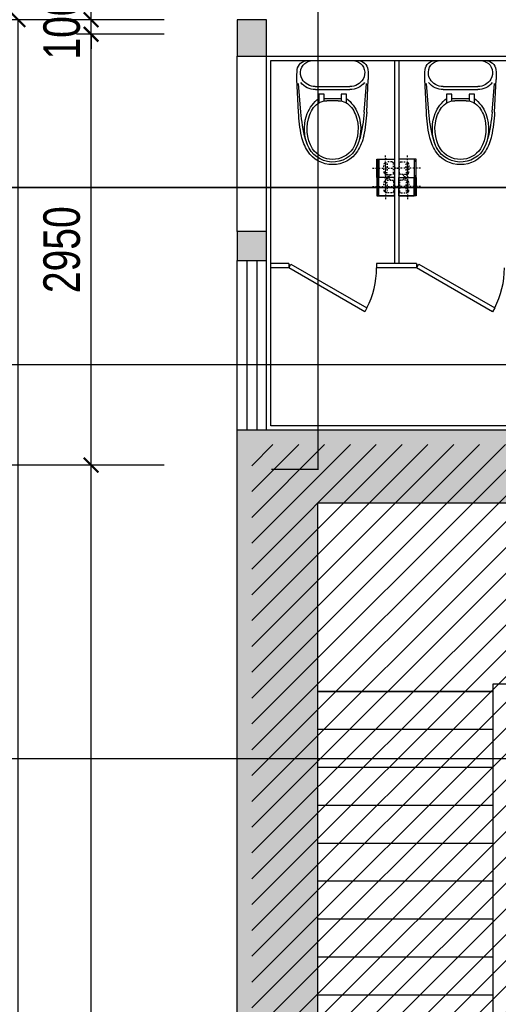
# Model space of a CAD drawing. Header units: millimetres. Extents: x -539149 to -534375, y 505028 to 505469.
# Tile 122 of 135: x -534919 to -534886, y 505298 to 505365. Entities that reach past the tile are written whole.
import ezdxf
from ezdxf.lldxf.tags import DXFTag

# ---------------------------------------------------------------- set-up
doc = ezdxf.new("R2010")
doc.units = ezdxf.units.MM
doc.header["$LTSCALE"] = 10
doc.linetypes.add('ACAD_ISO03W100', pattern=[30, 12, -18])
doc.linetypes.add('ACAD_ISO10W100', pattern=[18, 12, -3, 0, -3])
doc.layers.get('Defpoints').update_dxf_attribs({"color": 8})
for name, color, linetype in [('A-建筑-原墙体', 2, 'Continuous'), ('A-建筑-拆墙', 251, 'Continuous'), ('A-建筑-楼梯', 9, 'Continuous'), ('A-建筑-窗户', 4, 'Continuous'), ('A-建筑-轴号', 3, 'Continuous'), ('B-平面-固定家具M', 30, 'Continuous'), ('B-平面-完成面造型线', 6, 'Continuous'), ('B-平面-尺寸', 8, 'Continuous'), ('B-平面-洁具', 30, 'Continuous'), ('B-平面-活动家具', 30, 'ACAD_ISO03W100'), ('B-平面-门', 4, 'Continuous'), ('E-图框', 100, 'Continuous'), ('E-填充', 251, 'Continuous'), ('Q-立面-填充', 251, 'Continuous')]:
    doc.layers.add(name, color=color, linetype=linetype)
doc.styles.add('CCD_DIM', font='txt', dxfattribs={"width": 0.8})
tags = doc.linetypes.add('CENTER', pattern=[2, 1.25, -0.25, 0.25, -0.25]).pattern_tags.tags
tags[10:11] = [DXFTag(74, 4), DXFTag(75, 0), DXFTag(340, '0'), DXFTag(46, 1.0), DXFTag(50, 0.0), DXFTag(44, 0.0), DXFTag(45, 0.0)]
tags[8:9] = [DXFTag(74, 4), DXFTag(75, 0), DXFTag(340, '0'), DXFTag(46, 1.0), DXFTag(50, 0.0), DXFTag(44, 0.0), DXFTag(45, 0.0)]
tags[6:7] = [DXFTag(74, 4), DXFTag(75, 0), DXFTag(340, '0'), DXFTag(46, 1.0), DXFTag(50, 0.0), DXFTag(44, 0.0), DXFTag(45, 0.0)]
tags[4:5] = [DXFTag(74, 4), DXFTag(75, 0), DXFTag(340, '0'), DXFTag(46, 1.0), DXFTag(50, 0.0), DXFTag(44, 0.0), DXFTag(45, 0.0)]
doc.dimstyles.new('1', dxfattribs={"dimscale": 0, "dimtxt": 2.5, "dimasz": 1.5, "dimexe": 1, "dimexo": 0, "dimgap": 0.3, "dimtad": 1, "dimdec": 0, "dimzin": 0, "dimdsep": 46, "dimtxsty": 'Standard', "dimblk": 'ARCHTICK', "dimcen": 0.09, "dimclrd": 8, "dimclre": 8, "dimclrt": 4, "dimadec": 0, "dimazin": 0, "dimtfac": 1, "dimtdec": 0, "dimtix": 1, "dimtofl": 0, "dimtmove": 2, "dimatfit": 3, "dimldrblk": 'DOTSMALL', "dimfxl": 5, "dimfxlon": 1, "dimtolj": 1, "dimtzin": 0, "dimarcsym": 0})
doc.dimstyles.new('1-1', dxfattribs={"dimscale": 0, "dimtxt": 2.5, "dimasz": 1, "dimexe": 1, "dimexo": 1, "dimgap": 0.75, "dimtad": 1, "dimdec": 0, "dimrnd": 0.004999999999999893, "dimzin": 0, "dimdsep": 46, "dimtxsty": 'CCD_DIM', "dimblk": 'ARCHTICK', "dimcen": 0.13, "dimclrd": 44, "dimclre": 44, "dimclrt": 50, "dimadec": 0, "dimazin": 0, "dimtfac": 1, "dimtdec": 0, "dimtix": 1, "dimtmove": 2, "dimatfit": 3, "dimldrblk": 'HBA_Leader_Dot', "dimfxl": 5, "dimfxlon": 1, "dimtvp": 1, "dimtolj": 1, "dimtzin": 0, "dimarcsym": 0})

# ---------------------------------------------------------------- blocks, each defined once
blk = doc.blocks.new('_ArchTick')
at = {"color": 0, "linetype": 'ByBlock', "const_width": 0.15}
blk.add_lwpolyline([(-0.5, -0.5), (0.5, 0.5)], dxfattribs=at)
blk = doc.blocks.new('HBA_Leader_Dot')
at = {"color": 0, "linetype": 'ByBlock'}
blk.add_line((-5, 0), (-10, 0), dxfattribs=at)
at = {"color": 0, "linetype": 'ByBlock', "const_width": 5}
blk.add_lwpolyline([(-2.5, 0, 1), (2.5, 0, 1)], format="xyb", close=True, dxfattribs=at)
blk = doc.blocks.new('*D511')
at = {"layer": 'B-平面-尺寸', "color": 44, "lineweight": -2, "ltscale": 0.01, "transparency": 16777216}
for p, q in [((-534914.1732111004, 505365.1987272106), (-534914.1732111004, 505366.1987272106)), ((-534909.1732111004, 505365.1987272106), (-534915.1732111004, 505365.1987272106)), ((-534914.1732111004, 505364.1987272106), (-534914.1732111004, 505365.1987272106)), ((-534909.1732111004, 505364.1987272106), (-534915.1732111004, 505364.1987272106)), ((-534914.1732111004, 505364.1987272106), (-534914.1732111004, 505363.1987272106))]:
    blk.add_line(p, q, dxfattribs=at)
at = {"layer": 'Defpoints', "color": 0, "ltscale": 0.01, "transparency": 16777216}
for p in [(-534914.1732111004, 505365.1987272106), (-534904.1732111, 505365.1987272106), (-534904.1732111, 505364.1987272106)]:
    blk.add_point(p, dxfattribs=at)
at = {"layer": 'B-平面-尺寸', "color": 44, "lineweight": -2, "ltscale": 0.01, "transparency": 16777216}
for p, rotation in [((-534914.1732111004, 505365.1987272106), 270), ((-534914.1732111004, 505364.1987272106), 90)]:
    blk.add_blockref('_ArchTick', p, dxfattribs=dict(at, rotation=rotation))
at = {"layer": 'B-平面-尺寸', "color": 50, "ltscale": 0.01, "transparency": 16777216, "insert": (-534916.1732111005, 505364.6987272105), "char_height": 2.499999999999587, "attachment_point": 5, "rotation": 90, "style": 'CCD_DIM'}
blk.add_mtext('\\A1;100', dxfattribs=at)
blk = doc.blocks.new('EQWEQEWWEQ')
at = {"layer": 'B-平面-活动家具', "color": 251, "ltscale": 5}
for p, q in [((-125, -39.32843465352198), (-127.3832421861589, -42.45053992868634)), ((-127.3832421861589, -49.49999999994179), (-127.3832421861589, -42.45053992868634)), ((-125, -52.62210527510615), (-127.3832421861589, -49.49999999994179)), ((0, -39.32843465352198), (-2.383242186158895, -42.45053992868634)), ((-2.383242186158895, -49.49999999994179), (-2.383242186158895, -42.45053992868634)), ((0, -52.62210527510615), (-2.383242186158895, -49.49999999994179)), ((0, -39.32843465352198), (2.383242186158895, -42.45053992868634)), ((0, -52.62210527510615), (2.383242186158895, -49.49999999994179)), ((2.383242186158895, -49.49999999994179), (2.383242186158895, -42.45053992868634)), ((125, -39.32843465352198), (127.3832421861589, -42.45053992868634)), ((125, -52.62210527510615), (127.3832421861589, -49.49999999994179)), ((127.3832421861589, -49.49999999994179), (127.3832421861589, -42.45053992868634))]:
    blk.add_line(p, q, dxfattribs=at)
for points in [[(-125, 14), (-125, -106), (0, -106), (0, 14)], [(125, 14), (125, -106), (0, -106), (0, 14)]]:
    blk.add_lwpolyline(points, close=True, dxfattribs=at)
for points in [[(-125, 10), (0, 10)], [(-125, 0), (0, 0)], [(125, 10), (0, 10)], [(125, 0), (0, 0)]]:
    blk.add_lwpolyline(points, dxfattribs=at)
at = {"layer": 'B-平面-活动家具'}
blk.add_lwpolyline([(-125, -1.0005016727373), (-125, -106.0005016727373), (125, -106.0005016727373), (125, -1.0005016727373), (105, 8.9994983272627), (-105, 8.9994983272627)], close=True, dxfattribs=at)
at = {"layer": 'B-平面-活动家具', "color": 251, "linetype": 'ACAD_ISO10W100', "ltscale": 0.1}
for points in [[(-62.5, 44), (-62.5, -136)], [(62.5, 44), (62.5, -136)], [(30, -46), (-155, -46)], [(-30, -46), (155, -46)]]:
    blk.add_lwpolyline(points, dxfattribs=at)
at = {"layer": 'B-平面-活动家具', "color": 251, "ltscale": 0.01}
for points in [[(-29.25912591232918, -100.8271858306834), (-95.74087408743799, -100.8271858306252, -0.414213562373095), (-105.740874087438, -90.82718583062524), (-105.740874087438, -56, -0.414213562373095), (-95.74087408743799, -46), (-29.25912591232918, -46, -0.414213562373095), (-19.25912591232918, -56), (-19.25912591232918, -90.82718583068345, -0.414213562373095)], [(29.25912591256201, -100.8271858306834), (95.74087408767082, -100.8271858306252, 0.414213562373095), (105.7408740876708, -90.82718583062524), (105.7408740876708, -56, 0.414213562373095), (95.74087408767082, -46), (29.25912591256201, -46, 0.414213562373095), (19.25912591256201, -56), (19.25912591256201, -90.82718583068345, 0.414213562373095)]]:
    blk.add_lwpolyline(points, format="xyb", close=True, dxfattribs=at)
for centre, radius, start, end in [((-92.13301849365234, -44.11360822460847), 6.926634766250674, 105.7653864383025, 195.8034898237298), ((-66.93012927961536, 87.62876140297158), 145.6756945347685, 258.4466452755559, 284.733515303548), ((-62.49999999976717, -194.7878129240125), 160.4654358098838, 78.6736387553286, 101.3263612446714), ((-32.86698150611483, -44.11360822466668), 6.926634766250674, 344.1965101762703, 74.23461356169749), ((-25.2516870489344, -62.93866572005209), 18.8376495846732, 341.0160601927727, 92.09506434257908), ((25.25168704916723, -62.93866572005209), 18.8376495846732, 87.90493565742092, 198.9839398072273), ((32.86698150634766, -44.11360822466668), 6.926634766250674, 105.7653864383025, 195.8034898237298), ((66.93012927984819, 87.62876140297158), 145.6756945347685, 255.266484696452, 281.5533547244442), ((62.5, -194.7878129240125), 160.4654358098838, 78.6736387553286, 101.3263612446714), ((92.13301849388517, -44.11360822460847), 6.926634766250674, 344.1965101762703, 74.23461356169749), ((-15.1199441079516, -66.42412822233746), 8.12314241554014, 239.3658563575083, 341.0160601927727), ((15.11994410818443, -66.42412822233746), 8.12314241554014, 198.9839398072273, 300.6341436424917)]:
    blk.add_arc(centre, radius, start, end, dxfattribs=at)
blk = doc.blocks.new('A$C2A9B459F')
for p, q in [((-211.9629838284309, 320.6751523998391, -500), (-221.7999816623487, 118.4611351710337, -500)), ((211.9630161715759, 320.6751015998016, -500), (221.8000043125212, 118.4613344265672, -500)), ((-107.6197838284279, 161.9260159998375, -500), (107.6198161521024, 161.9258420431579, -500)), ((-156.6509278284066, -2.037268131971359e-10, -500), (156.6509278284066, 2.037268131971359e-10, -500))]:
    blk.add_line(p, q)
at = {"color": 56, "linetype": 'ByBlock'}
for p, q in [((-196.8499838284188, 320.6751269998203, -500), (-211.0760158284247, 142.8752539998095, -500)), ((196.8500161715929, 320.675076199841, -500), (211.0760481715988, 142.8749999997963, -500)), ((-86.35191821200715, 208.1681615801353, -500), (-86.35134234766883, 263.6702768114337, -500)), ((-53.34779544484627, 251.5471250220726, -500), (-53.34779544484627, 208.1681615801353, -500)), ((35.34607748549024, 249.9396096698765, -500), (-35.34604514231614, 249.9396096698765, -500)), ((53.34782778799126, 208.1681615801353, -500), (53.34782778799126, 251.5471250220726, -500)), ((86.35195055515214, 263.6706110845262, -500), (86.35195055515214, 208.1681615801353, -500)), ((-53.34779544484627, 208.1681615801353, -500), (-86.35191821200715, 208.1681615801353, -500)), ((-53.34779544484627, 235.2956899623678, -500), (53.34782778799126, 235.2956899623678, -500)), ((86.35195055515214, 208.1681615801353, -500), (53.34782778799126, 208.1681615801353, -500)), ((-107.3259058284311, 180.9765239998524, -500), (107.3259381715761, 180.9762699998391, -500))]:
    blk.add_line(p, q, dxfattribs=at)
for centre, radius, start, end in [((1.085617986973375e-05, 463.5499547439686, -500), 168.2750452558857, 34.25721804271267, 167.5146842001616), ((1.085617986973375e-05, 463.5499547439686, -500), 151.7860381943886, 34.4722235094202, 145.5277306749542), ((98.24721617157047, 416.9410253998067, -500), 276.225, 149.2257000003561, 165.0381000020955), ((-89.70927831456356, 424.7826334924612, -500), 264.8876980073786, 338.9810378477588, 30.26185428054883), ((89.70931065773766, 424.7826334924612, -500), 264.8876980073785, 163.5193028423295, 201.0189621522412), ((89.70931065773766, 424.7826334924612, -500), 248.3986909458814, 149.8720773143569, 200.9636164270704), ((-89.70927831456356, 424.7826334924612, -500), 248.3986909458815, 339.0363835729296, 30.12789599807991), ((765.3563721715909, 244.7155379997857, -500), 965.1999999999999, 165.3851000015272, 175.4862000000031), ((-765.3563398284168, 244.7155379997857, -500), 965.1999999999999, 4.513739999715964, 14.61488000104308), ((63.11124214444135, 422.0042030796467, -500), 239.1637622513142, 202.683362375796, 231.3221675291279), ((63.11124214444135, 422.0042030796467, -500), 222.6747551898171, 202.7448809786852, 215.5908033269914), ((-63.11120980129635, 422.0042030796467, -500), 239.1637622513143, 308.6778324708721, 337.316637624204), ((-63.11120980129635, 422.0042030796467, -500), 222.6747551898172, 324.4091966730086, 337.2551190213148), ((-35.34604514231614, 351.5396096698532, -500), 101.6, 215.5908033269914, 270), ((35.34607748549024, 351.5396096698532, -500), 101.6, 270, 324.4091966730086), ((-107.325905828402, 66.67626999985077, -500), 114.3, 90, 142.5475000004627), ((107.3259381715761, 66.67626999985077, -500), 114.3, 37.45252999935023, 90)]:
    blk.add_arc(centre, radius, start, end, dxfattribs=at)
for centre, radius, start, end in [((1.617158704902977e-05, 463.5500718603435, -500), 184.1499281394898, 32.64385563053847, 147.3560988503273), ((80.20432617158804, 412.1706513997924, -500), 279.4, 147.3561000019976, 168.4642000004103), ((-80.20429382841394, 412.1706513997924, -500), 279.4, 11.53576000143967, 32.64386999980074), ((752.1567541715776, 275.0236053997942, -500), 965.1999999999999, 168.3372999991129, 177.2891000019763), ((-752.1569758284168, 275.0237323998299, -500), 965.1999999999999, 2.710949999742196, 11.66272000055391), ((-107.325905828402, 66.67626999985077, -500), 95.25, 90.17679999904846, 149.6458000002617), ((107.3259381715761, 66.67626999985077, -500), 95.2500254, 30.35417000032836, 89.82322319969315), ((158.750016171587, 99.94899999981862, -500), 381, 177.2149999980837, 186.5921000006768), ((-123.8249838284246, 76.20025399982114, -500), 76.19999999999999, 149.5560000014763, 240.9295999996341), ((123.8250161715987, 76.20025399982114, -500), 76.19999999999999, 299.0704000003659, 30.44401000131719), ((-158.749983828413, 99.94899999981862, -500), 381, 353.4078800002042, 2.785029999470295), ((-156.6509278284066, 63.49999999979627, -500), 63.5, 186.5921999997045, 269.9998000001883), ((-126.6470610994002, 65.1457752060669, -500), 65.2317801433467, 238.3776258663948, 267.0574934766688), ((126.6470934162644, 65.14577523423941, -500), 65.23175480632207, 272.9425076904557, 301.6223751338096), ((156.6507061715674, 63.49999999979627, -500), 63.5, 270.0001999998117, 353.4078199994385)]:
    blk.add_arc(centre, radius, start, end)

msp = doc.modelspace()

# ---------------------------------------------------------------- hatches: boundary and pattern name
at = {"layer": 'E-填充', "ltscale": 0.01}
for points in [[(-534904.1732110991, 505365.1986505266), (-534904.1732110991, 505362.6985742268), (-534902.1732110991, 505362.6985742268), (-534902.1732110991, 505365.1986505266)], [(-534904.1732111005, 505350.6986509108), (-534904.1732111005, 505348.6986509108), (-534902.1732111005, 505348.6986509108), (-534902.1732111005, 505350.6986509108)], [(-534898.6732111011, 505332.0986509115), (-534872.6732111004, 505332.0986509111), (-534872.6732111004, 505308.3986509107), (-534872.6732111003, 505290.1987276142), (-534869.6732111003, 505290.1987276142), (-534869.6732111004, 505296.6987275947), (-534861.7732111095, 505296.6987275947), (-534835.7732111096, 505296.6987275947), (-534835.7732111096, 505273.6987275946), (-534841.7732111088, 505273.6987275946), (-534841.7732111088, 505270.6987275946), (-534832.7732111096, 505270.6987275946), (-534832.7732111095, 505299.6986511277), (-534835.1732110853, 505299.6986509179), (-534835.1732110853, 505299.6987275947), (-534835.7732111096, 505299.6987275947), (-534850.3556778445, 505299.6987275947, -0.008767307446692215), (-534850.3907443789, 505299.6987275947), (-534853.6056778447, 505299.6987275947, -0.008767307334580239), (-534853.6407443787, 505299.6987275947), (-534856.8556778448, 505299.6987275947, -0.008767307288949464), (-534856.8907443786, 505299.6987275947), (-534861.7732111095, 505299.6987275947), (-534869.6732111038, 505299.6987275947), (-534869.6732111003, 505299.6987276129), (-534869.6732111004, 505308.3986509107), (-534869.6732111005, 505337.0986509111), (-534904.1732111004, 505337.0986509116), (-534904.1732111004, 505337.0986506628), (-534904.1732111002, 505270.6987275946), (-534902.1732111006, 505270.6987275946), (-534891.1732110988, 505270.6987275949), (-534891.1732110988, 505273.6987275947), (-534898.6732111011, 505273.6987275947)]]:
    msp.add_hatch(color=256, dxfattribs=at).paths.add_polyline_path(points)
at = {"layer": 'Q-立面-填充', "ltscale": 0.005}
h = msp.add_hatch(dxfattribs=at)
h.set_pattern_fill('ANSI31', color=256, scale=1000, style=0)
h.set_pattern_definition([(44.99999999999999, (-534903.1732111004, 505189.6986509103), (-0.8838834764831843, 0.8838834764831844), [])])
h.paths.add_polyline_path([(-534840.5732110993, 505189.6986509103), (-534833.7732110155, 505189.6986509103), (-534833.7732110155, 505307.8986509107), (-534870.6732111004, 505307.8986509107), (-534870.6732111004, 505336.0986506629), (-534903.1732111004, 505336.0986506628), (-534903.1732111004, 505249.6987276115), (-534864.4732111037, 505249.6987276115), (-534864.4732111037, 505210.398650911), (-534840.5732110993, 505210.398650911)])

# ---------------------------------------------------------------- linework, layer by layer
at = {"layer": 'A-建筑-原墙体', "ltscale": 0.01}
for p, q in [((-534904.1732110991, 505365.1986505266, 0.06894340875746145), (-534904.1732110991, 505362.6985742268, 0.06894340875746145)), ((-534902.1732110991, 505365.1986505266, 0.06894340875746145), (-534904.1732110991, 505365.1986505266, 0.06894340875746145)), ((-534902.1732110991, 505362.6985742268, 0.06894340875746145), (-534902.1732110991, 505365.1986505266, 0.06894340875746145)), ((-534904.1732110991, 505362.6985742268, 0.06894340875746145), (-534902.1732110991, 505362.6985742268, 0.06894340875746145)), ((-534904.1732107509, 505350.6986509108, 0.06894340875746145), (-534904.1732111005, 505362.6985742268, 0.06894340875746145)), ((-534902.1732111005, 505362.6986509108, 0.06894340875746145), (-534884.3732111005, 505362.6986509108, 0.06894340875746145)), ((-534902.1732107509, 505350.6986509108, 0.06894340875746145), (-534902.1732111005, 505362.6986509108, 0.06894340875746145)), ((-534904.1732111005, 505350.6986509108, 0.06894340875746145), (-534904.1732111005, 505348.6986509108, 0.06894340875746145)), ((-534902.1732111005, 505350.6986509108, 0.06894340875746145), (-534904.1732111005, 505350.6986509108, 0.06894340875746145)), ((-534902.1732111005, 505348.6986509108, 0.06894340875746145), (-534902.1732111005, 505350.6986509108, 0.06894340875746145)), ((-534904.1732111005, 505348.6986509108, 0.06894340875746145), (-534902.1732111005, 505348.6986509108, 0.06894340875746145)), ((-534869.6732111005, 505337.0986509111, 0.06894340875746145), (-534904.1732111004, 505337.0986509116, 0.06894340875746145)), ((-534904.1732111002, 505270.6987275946, 0.06894340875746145), (-534904.1732111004, 505337.0986509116, 0.06894340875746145)), ((-534872.6732111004, 505332.0986509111, 0.06894340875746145), (-534898.6732111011, 505332.0986509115, 0.06894340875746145)), ((-534898.6732111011, 505332.0986509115, 0.06894340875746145), (-534898.6732111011, 505273.6987275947, 0.06894340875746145))]:
    msp.add_line(p, q, dxfattribs=at)
at = {"layer": 'A-建筑-楼梯', "ltscale": 0.01}
for p, q in [((-534884.6732111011, 505319.6987272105, 0.06894340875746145), (-534886.6732111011, 505319.6987272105, 0.06894340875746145)), ((-534886.6732111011, 505319.6987272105, 0.06894340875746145), (-534886.6732111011, 505287.4987272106, 0.06894340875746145)), ((-534886.6732111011, 505319.1987272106, 0.06894340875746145), (-534898.6732111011, 505319.1987272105, 0.06894340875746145)), ((-534898.6732111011, 505319.1987272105, 0.06894340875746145), (-534886.6732111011, 505319.1987272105, 0.06894340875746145)), ((-534886.6732111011, 505316.5987272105, 0.06894340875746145), (-534898.6732111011, 505316.5987272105, 0.06894340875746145)), ((-534886.6732111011, 505313.9987272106, 0.06894340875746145), (-534898.6732111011, 505313.9987272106, 0.06894340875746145)), ((-534886.6732111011, 505311.3987272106, 0.06894340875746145), (-534898.6732111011, 505311.3987272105, 0.06894340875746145)), ((-534886.6732111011, 505308.7987272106, 0.06894340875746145), (-534898.6732111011, 505308.7987272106, 0.06894340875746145)), ((-534886.6732111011, 505306.1987272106, 0.06894340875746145), (-534898.6732111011, 505306.1987272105, 0.06894340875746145)), ((-534886.6732111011, 505303.5987272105, 0.06894340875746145), (-534898.6732111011, 505303.5987272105, 0.06894340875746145)), ((-534886.6732111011, 505300.9987272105, 0.06894340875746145), (-534898.6732111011, 505300.9987272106, 0.06894340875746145)), ((-534886.6732111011, 505298.3987272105, 0.06894340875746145), (-534898.6732111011, 505298.3987272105, 0.06894340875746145))]:
    msp.add_line(p, q, dxfattribs=at)
at = {"layer": 'A-建筑-窗户', "ltscale": 0.01}
for p, q in [((-534904.1732111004, 505337.0986506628, 0.06894340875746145), (-534904.1732107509, 505348.6986509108, 0.06894340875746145)), ((-534903.5065440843, 505348.6986509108, 0.06894340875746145), (-534903.5065444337, 505337.0986506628, 0.06894340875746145)), ((-534902.8398774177, 505348.6986509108, 0.06894340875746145), (-534902.839877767, 505337.0986506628, 0.06894340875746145)), ((-534902.1732111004, 505337.0986506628, 0.06894340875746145), (-534902.1732107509, 505348.6986509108, 0.06894340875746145))]:
    msp.add_line(p, q, dxfattribs=at)
at = {"layer": 'A-建筑-轴号', "ltscale": 0.01}
msp.add_line((-534909.1732111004, 505334.6987272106, 0.06894340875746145), (-534924.1732111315, 505334.6987272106, 0.06894340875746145), dxfattribs=at)
at = {"layer": 'B-平面-固定家具M', "ltscale": 0.01}
for p, q in [((-534893.4232110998, 505362.3986509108, 0.06894340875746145), (-534893.4232110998, 505348.4986509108, 0.06894340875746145)), ((-534893.1232110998, 505362.3986509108, 0.06894340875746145), (-534893.1232110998, 505348.4986509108, 0.06894340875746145)), ((-534900.6482165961, 505348.4986509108, 0.06894340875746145), (-534901.8732110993, 505348.4986509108, 0.06894340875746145)), ((-534900.6482165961, 505348.4986509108, 0.06894340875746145), (-534900.6482165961, 505348.1986509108, 0.06894340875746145)), ((-534891.8982165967, 505348.4986509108, 0.06894340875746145), (-534894.6482165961, 505348.4986509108, 0.06894340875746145)), ((-534894.6482165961, 505348.4986509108, 0.06894340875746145), (-534894.6482165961, 505348.1986509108, 0.06894340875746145)), ((-534891.8982165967, 505348.4986509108, 0.06894340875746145), (-534891.8982165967, 505348.1986509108, 0.06894340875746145)), ((-534900.6482165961, 505348.1986509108, 0.06894340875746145), (-534901.8732110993, 505348.1986509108, 0.06894340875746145)), ((-534891.8982165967, 505348.1986509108, 0.06894340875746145), (-534894.6482165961, 505348.1986509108, 0.06894340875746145))]:
    msp.add_line(p, q, dxfattribs=at)
at = {"layer": 'B-平面-完成面造型线', "ltscale": 0.01}
for p, q in [((-534901.8732110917, 505362.3986509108, 0.06894340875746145), (-534884.6732111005, 505362.3986509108, 0.06894340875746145)), ((-534901.8732103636, 505337.3986509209, 0.06894340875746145), (-534901.8732110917, 505362.3986509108, 0.06894340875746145)), ((-534869.3732111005, 505337.3986502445, 0.06894340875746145), (-534901.8732103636, 505337.3986509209, 0.06894340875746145))]:
    msp.add_line(p, q, dxfattribs=at)
at = {"layer": 'B-平面-门', "ltscale": 0.01, "elevation": 0.06894340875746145}
for points in [[(-534900.4982165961, 505348.4584585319), (-534895.3020641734, 505345.4584585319), (-534895.4520641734, 505345.1986509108), (-534900.6482165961, 505348.1986509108)], [(-534891.7482165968, 505348.4584585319), (-534886.5520641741, 505345.4584585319), (-534886.702064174, 505345.1986509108), (-534891.8982165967, 505348.1986509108)]]:
    msp.add_lwpolyline(points, close=True, dxfattribs=at)
at = {"layer": 'B-平面-门', "ltscale": 0.01}
for centre in [(-534900.6482165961, 505348.1986509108, 0.06894340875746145), (-534891.8982165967, 505348.1986509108, 0.06894340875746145)]:
    msp.add_arc(centre, 6.007495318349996, 332.8624050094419, 0, dxfattribs=at)
at = {"layer": 'E-图框', "color": 1, "linetype": 'CENTER', "ltscale": 0.5, "const_width": 0.1}
msp.add_lwpolyline([(-534901.8496428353, 505334.4107116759), (-534898.641506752, 505334.4107116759), (-534898.641506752, 505402.1196545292), (-534903.45317678, 505402.1196545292)], dxfattribs=at)
at = {"layer": 'E-图框', "linetype": 'CENTER', "ltscale": 0.5, "const_width": 0.1}
for points in [[(-534856.7454522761, 505356.5594574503), (-534856.7454522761, 505353.7061250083), (-534926.653461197, 505353.7061250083), (-534926.653461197, 505358.7061250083)], [(-534856.7454522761, 505344.4353135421), (-534856.7454522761, 505341.5819811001), (-534940.86657998, 505341.5819811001), (-534940.86657998, 505346.5819811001)], [(-534856.7454522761, 505338.7286486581), (-534856.7454522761, 505341.5819811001), (-534940.86657998, 505341.5819811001), (-534940.86657998, 505336.5819811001)]]:
    msp.add_lwpolyline(points, dxfattribs=at)

# ---------------------------------------------------------------- block references
at = {"layer": 'B-平面-洁具', "ltscale": 0.01, "xscale": -0.01100000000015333, "yscale": 0.01099999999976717, "zscale": 0.011, "rotation": 180.0031556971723}
for p in [(-534897.6482165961, 505362.3986509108, 0.06894340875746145), (-534888.8982167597, 505362.3986509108, 0.06894340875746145)]:
    msp.add_blockref('A$C2A9B459F', p, dxfattribs=at)
at = {"layer": 'B-平面-活动家具', "ltscale": 0.01, "extrusion": (0, 0, -1), "yscale": 0.01, "zscale": -0.01}
for p, xscale, rotation in [((534894.4832161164, 505354.3986687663, -0.06894340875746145), 0.01, 270.0005553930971), ((534892.0632039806, 505354.3986687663, -0.06894340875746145), -0.01, 89.99944460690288)]:
    msp.add_blockref('EQWEQEWWEQ', p, dxfattribs=dict(at, xscale=xscale, rotation=rotation))

# ---------------------------------------------------------------- dimensions: what is measured, and where the dimension line sits
at = {"layer": 'B-平面-尺寸', "ltscale": 0.01}
dim = msp.add_aligned_dim(p1=(-534904.1732111, 505364.1987272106, 0.06894340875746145), p2=(-534904.1732111, 505365.1987272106, 0.06894340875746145), distance=10.000000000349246, dimstyle='1-1', override={"dimscale": 0.9999999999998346, "dimlfac": 100}, dxfattribs=at)
dim.commit()
dim.dimension.update_dxf_attribs({"geometry": '*D511', "text_midpoint": (-534916.1732111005, 505364.6987272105, 0.06894340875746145)})
for p1, p2, distance in [((-534904.1732111, 505220.6987272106, 0.06894340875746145), (-534904.1732111, 505365.1987272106, 0.06894340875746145), 15.000000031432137), ((-534904.1732111, 505334.6987272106, 0.06894340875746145), (-534904.1732111, 505364.1987272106, 0.06894340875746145), 10.000000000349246), ((-534904.1732111, 505247.6987272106, 0.06894340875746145), (-534904.1732111, 505334.6987272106, 0.06894340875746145), 10.000000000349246)]:
    msp.add_aligned_dim(p1=p1, p2=p2, distance=distance, dimstyle='1-1', override={"dimscale": 0.9999999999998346, "dimlfac": 100}, dxfattribs=at).render()

# ---------------------------------------------------------------- leaders
at = {"layer": 'A-建筑-拆墙'}
msp.add_leader([(-534846.9528129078, 505314.5819810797), (-534928.8665799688, 505314.5819810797)], dimstyle='1', override={"dimscale": 0.1171617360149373, "dimasz": 1, "dimtad": 0, "dimldrblk": 'Dot'}, dxfattribs=at)

doc.saveas('drawing.dxf')
